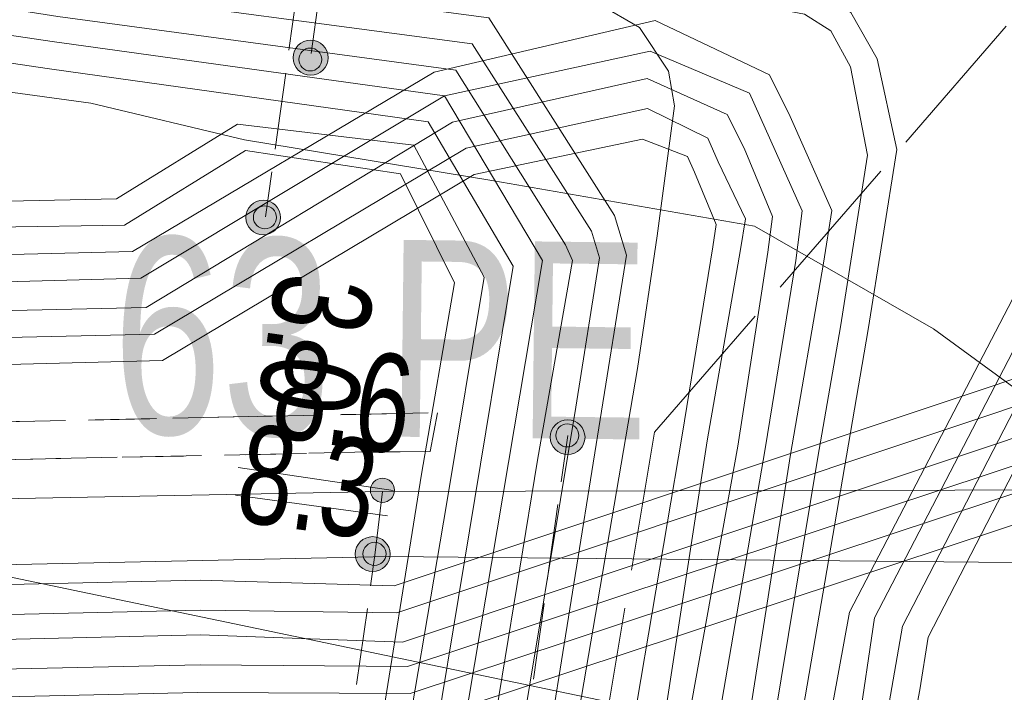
# Model space of a CAD drawing. Header units: metres. Extents: x -740 to 758, y -633 to 854.
# Tile 225 of 256: x -400.98 to -395.64, y 280.53 to 284.18. Entities that reach past the tile are written whole.
import ezdxf

# ---------------------------------------------------------------- set-up
doc = ezdxf.new("R2010")
doc.units = ezdxf.units.M
doc.header["$MEASUREMENT"] = 0
for name, pattern in [('333_125', [0.4576, 0.3328, -0.1248]), ('333_333', [0.6656, 0.3328, -0.3328]), ('416_125', [0.5408, 0.416, -0.1248]), ('832_208', [1.04, 0.832, -0.208])]:
    doc.linetypes.add(name, pattern=pattern)
for name, color, linetype in [('Strom.LOVION', 7, 'Continuous'), ('StromBemass.LOVION', 7, 'Continuous'), ('Telko.LOVION', 7, 'Continuous'), ('Wasser.LOVION', 7, 'Continuous')]:
    doc.layers.add(name, color=color, linetype=linetype)
doc.styles.add('ERSTELLTER_STIL_1', font='arial.ttf')

msp = doc.modelspace()

# ---------------------------------------------------------------- hatches: boundary and pattern name
at = {"layer": 'StromBemass.LOVION', "linetype": 'Continuous', "lineweight": 13}
for points in [[(-399.3316, 283.9139), (-399.3247, 283.9235), (-399.3189, 283.934), (-399.3146, 283.9451), (-399.3116, 283.9567), (-399.3102, 283.9686), (-399.3102, 283.9805), (-399.3118, 283.9923), (-399.3148, 284.0039), (-399.3192, 284.015), (-399.325, 284.0254), (-399.332, 284.0351), (-399.3402, 284.0437), (-399.3495, 284.0513), (-399.3596, 284.0577), (-399.3704, 284.0627), (-399.3817, 284.0664), (-399.3935, 284.0686), (-399.4054, 284.0693), (-399.4173, 284.0685), (-399.429, 284.0662), (-399.4404, 284.0625), (-399.4512, 284.0574), (-399.4612, 284.051), (-399.4704, 284.0433), (-399.4785, 284.0346), (-399.4855, 284.0249), (-399.4912, 284.0144), (-399.4956, 284.0033), (-399.4985, 283.9917), (-399.5, 283.9799), (-399.5, 283.9679), (-399.4984, 283.9561), (-399.4954, 283.9446), (-399.491, 283.9335), (-399.4852, 283.923), (-399.4782, 283.9134), (-399.4699, 283.9047), (-399.4607, 283.8971), (-399.4506, 283.8908), (-399.4398, 283.8857), (-399.4284, 283.8821), (-399.4167, 283.8799), (-399.4048, 283.8791), (-399.3929, 283.8799), (-399.3811, 283.8822), (-399.3698, 283.8859), (-399.359, 283.8911), (-399.349, 283.8975), (-399.3398, 283.9051)], [(-399.3589, 283.925), (-399.3544, 283.9313), (-399.3506, 283.9381), (-399.3478, 283.9454), (-399.3459, 283.9529), (-399.3449, 283.9606), (-399.345, 283.9684), (-399.346, 283.9762), (-399.3479, 283.9837), (-399.3508, 283.9909), (-399.3546, 283.9977), (-399.3592, 284.004), (-399.3645, 284.0097), (-399.3705, 284.0146), (-399.3771, 284.0188), (-399.3842, 284.0221), (-399.3916, 284.0244), (-399.3992, 284.0259), (-399.407, 284.0263), (-399.4148, 284.0258), (-399.4224, 284.0243), (-399.4298, 284.0219), (-399.4369, 284.0186), (-399.4434, 284.0144), (-399.4494, 284.0094), (-399.4547, 284.0037), (-399.4593, 283.9974), (-399.463, 283.9906), (-399.4659, 283.9833), (-399.4678, 283.9758), (-399.4687, 283.968), (-399.4687, 283.9602), (-399.4677, 283.9525), (-399.4657, 283.945), (-399.4628, 283.9378), (-399.4591, 283.931), (-399.4545, 283.9247), (-399.4491, 283.919), (-399.4431, 283.9141), (-399.4365, 283.9099), (-399.4295, 283.9066), (-399.422, 283.9042), (-399.4144, 283.9028), (-399.4066, 283.9023), (-399.3989, 283.9029), (-399.3912, 283.9043), (-399.3838, 283.9068), (-399.3768, 283.9101), (-399.3702, 283.9143), (-399.3642, 283.9193)], [(-399.589, 283.0481), (-399.5821, 283.0576), (-399.5765, 283.068), (-399.5722, 283.079), (-399.5693, 283.0904), (-399.5678, 283.1021), (-399.5679, 283.1139), (-399.5694, 283.1256), (-399.5723, 283.137), (-399.5767, 283.148), (-399.5824, 283.1583), (-399.5894, 283.1678), (-399.5975, 283.1764), (-399.6066, 283.1839), (-399.6166, 283.1901), (-399.6273, 283.1951), (-399.6385, 283.1987), (-399.6501, 283.2009), (-399.6619, 283.2016), (-399.6736, 283.2008), (-399.6852, 283.1986), (-399.6964, 283.1949), (-399.7071, 283.1898), (-399.717, 283.1835), (-399.7261, 283.1759), (-399.7341, 283.1673), (-399.741, 283.1578), (-399.7467, 283.1474), (-399.751, 283.1364), (-399.7539, 283.125), (-399.7553, 283.1133), (-399.7553, 283.1015), (-399.7537, 283.0898), (-399.7508, 283.0784), (-399.7464, 283.0674), (-399.7407, 283.0571), (-399.7337, 283.0476), (-399.7256, 283.039), (-399.7165, 283.0315), (-399.7065, 283.0253), (-399.6958, 283.0203), (-399.6846, 283.0167), (-399.673, 283.0145), (-399.6613, 283.0138), (-399.6495, 283.0146), (-399.6379, 283.0168), (-399.6267, 283.0205), (-399.6161, 283.0256), (-399.6061, 283.0319), (-399.5971, 283.0395)], [(-399.6042, 283.069), (-399.5996, 283.0753), (-399.5958, 283.0822), (-399.5929, 283.0895), (-399.591, 283.0971), (-399.5901, 283.1049), (-399.5901, 283.1127), (-399.5911, 283.1205), (-399.5931, 283.1281), (-399.596, 283.1354), (-399.5998, 283.1423), (-399.6044, 283.1486), (-399.6098, 283.1543), (-399.6159, 283.1593), (-399.6225, 283.1635), (-399.6296, 283.1668), (-399.6371, 283.1692), (-399.6448, 283.1706), (-399.6526, 283.1711), (-399.6604, 283.1706), (-399.6681, 283.1691), (-399.6756, 283.1666), (-399.6827, 283.1633), (-399.6893, 283.159), (-399.6953, 283.154), (-399.7007, 283.1483), (-399.7053, 283.1419), (-399.709, 283.135), (-399.7119, 283.1277), (-399.7138, 283.1201), (-399.7148, 283.1123), (-399.7147, 283.1045), (-399.7137, 283.0967), (-399.7118, 283.0891), (-399.7089, 283.0818), (-399.705, 283.075), (-399.7004, 283.0687), (-399.695, 283.0629), (-399.689, 283.058), (-399.6823, 283.0538), (-399.6752, 283.0505), (-399.6678, 283.0481), (-399.66, 283.0466), (-399.6522, 283.0462), (-399.6444, 283.0467), (-399.6367, 283.0482), (-399.6292, 283.0506), (-399.6221, 283.054), (-399.6155, 283.0582), (-399.6095, 283.0632)], [(-397.9388, 281.8569), (-397.9319, 281.8665), (-397.9262, 281.8768), (-397.9219, 281.8878), (-397.919, 281.8993), (-397.9176, 281.911), (-397.9176, 281.9228), (-397.9191, 281.9346), (-397.9221, 281.946), (-397.9265, 281.957), (-397.9322, 281.9673), (-397.9392, 281.9768), (-397.9473, 281.9854), (-397.9564, 281.9929), (-397.9664, 281.9992), (-397.9772, 282.0042), (-397.9884, 282.0078), (-398, 282.01), (-398.0118, 282.0107), (-398.0236, 282.0099), (-398.0352, 282.0077), (-398.0464, 282.004), (-398.0571, 281.9989), (-398.0671, 281.9926), (-398.0761, 281.985), (-398.0842, 281.9764), (-398.0911, 281.9668), (-398.0968, 281.9564), (-398.1011, 281.9454), (-398.104, 281.934), (-398.1054, 281.9222), (-398.1054, 281.9104), (-398.1039, 281.8987), (-398.1009, 281.8873), (-398.0965, 281.8763), (-398.0908, 281.866), (-398.0838, 281.8564), (-398.0757, 281.8478), (-398.0666, 281.8403), (-398.0566, 281.834), (-398.0459, 281.829), (-398.0346, 281.8254), (-398.023, 281.8232), (-398.0112, 281.8225), (-397.9994, 281.8233), (-397.9878, 281.8256), (-397.9766, 281.8293), (-397.9659, 281.8343), (-397.956, 281.8407), (-397.9469, 281.8482)], [(-397.9654, 281.8869), (-397.9608, 281.8932), (-397.9571, 281.9001), (-397.9542, 281.9074), (-397.9523, 281.915), (-397.9514, 281.9227), (-397.9514, 281.9305), (-397.9524, 281.9383), (-397.9544, 281.9459), (-397.9573, 281.9531), (-397.9611, 281.96), (-397.9657, 281.9663), (-397.971, 281.972), (-397.9771, 281.9769), (-397.9837, 281.9811), (-397.9908, 281.9844), (-397.9982, 281.9868), (-398.0059, 281.9882), (-398.0137, 281.9887), (-398.0215, 281.9882), (-398.0292, 281.9867), (-398.0366, 281.9842), (-398.0437, 281.9809), (-398.0503, 281.9767), (-398.0563, 281.9717), (-398.0616, 281.966), (-398.0662, 281.9596), (-398.0699, 281.9528), (-398.0728, 281.9455), (-398.0747, 281.9379), (-398.0757, 281.9301), (-398.0756, 281.9223), (-398.0746, 281.9146), (-398.0727, 281.907), (-398.0698, 281.8997), (-398.066, 281.8929), (-398.0614, 281.8866), (-398.056, 281.8809), (-398.0499, 281.8759), (-398.0433, 281.8718), (-398.0363, 281.8685), (-398.0288, 281.8661), (-398.0211, 281.8646), (-398.0133, 281.8642), (-398.0055, 281.8647), (-397.9978, 281.8662), (-397.9904, 281.8686), (-397.9834, 281.872), (-397.9768, 281.8762), (-397.9708, 281.8812)], [(-398.9647, 281.5874), (-398.9599, 281.5941), (-398.9559, 281.6013), (-398.9529, 281.6089), (-398.9509, 281.6169), (-398.9499, 281.6251), (-398.9499, 281.6333), (-398.951, 281.6415), (-398.953, 281.6494), (-398.9561, 281.6571), (-398.9601, 281.6643), (-398.9649, 281.6709), (-398.9706, 281.6769), (-398.9769, 281.6821), (-398.9839, 281.6865), (-398.9914, 281.69), (-398.9992, 281.6925), (-399.0073, 281.694), (-399.0155, 281.6945), (-399.0237, 281.694), (-399.0318, 281.6924), (-399.0396, 281.6898), (-399.047, 281.6863), (-399.054, 281.6819), (-399.0603, 281.6766), (-399.0659, 281.6706), (-399.0707, 281.6639), (-399.0747, 281.6567), (-399.0777, 281.649), (-399.0797, 281.6411), (-399.0807, 281.6329), (-399.0807, 281.6247), (-399.0796, 281.6165), (-399.0775, 281.6085), (-399.0745, 281.6009), (-399.0705, 281.5937), (-399.0656, 281.5871), (-399.06, 281.5811), (-399.0536, 281.5759), (-399.0467, 281.5715), (-399.0392, 281.568), (-399.0314, 281.5655), (-399.0233, 281.564), (-399.0151, 281.5635), (-399.0069, 281.564), (-398.9988, 281.5656), (-398.991, 281.5681), (-398.9835, 281.5717), (-398.9766, 281.5761), (-398.9703, 281.5814)], [(-398.9958, 281.223), (-398.9889, 281.2326), (-398.9832, 281.243), (-398.9788, 281.2541), (-398.9759, 281.2656), (-398.9745, 281.2774), (-398.9745, 281.2893), (-398.976, 281.3011), (-398.979, 281.3126), (-398.9834, 281.3236), (-398.9892, 281.334), (-398.9962, 281.3436), (-399.0044, 281.3522), (-399.0135, 281.3597), (-399.0236, 281.3661), (-399.0344, 281.3711), (-399.0457, 281.3747), (-399.0573, 281.3769), (-399.0692, 281.3776), (-399.0811, 281.3768), (-399.0927, 281.3746), (-399.104, 281.3709), (-399.1147, 281.3658), (-399.1248, 281.3594), (-399.1339, 281.3518), (-399.142, 281.3431), (-399.1489, 281.3335), (-399.1546, 281.323), (-399.159, 281.312), (-399.1619, 281.3005), (-399.1633, 281.2887), (-399.1633, 281.2768), (-399.1618, 281.265), (-399.1588, 281.2535), (-399.1544, 281.2425), (-399.1486, 281.2321), (-399.1416, 281.2225), (-399.1334, 281.2139), (-399.1243, 281.2063), (-399.1142, 281.2), (-399.1034, 281.195), (-399.0921, 281.1913), (-399.0805, 281.1891), (-399.0686, 281.1884), (-399.0567, 281.1892), (-399.0451, 281.1915), (-399.0338, 281.1952), (-399.0231, 281.2003), (-399.013, 281.2067), (-399.0039, 281.2143)], [(-399.0102, 281.2445), (-399.0056, 281.2509), (-399.0019, 281.2578), (-398.999, 281.2651), (-398.9971, 281.2727), (-398.9961, 281.2805), (-398.9962, 281.2884), (-398.9972, 281.2962), (-398.9991, 281.3038), (-399.0021, 281.3111), (-399.0059, 281.3179), (-399.0105, 281.3243), (-399.0159, 281.33), (-399.022, 281.335), (-399.0286, 281.3392), (-399.0357, 281.3425), (-399.0432, 281.3449), (-399.0509, 281.3463), (-399.0588, 281.3468), (-399.0666, 281.3463), (-399.0743, 281.3448), (-399.0818, 281.3423), (-399.0889, 281.339), (-399.0955, 281.3347), (-399.1015, 281.3297), (-399.1069, 281.324), (-399.1115, 281.3176), (-399.1152, 281.3107), (-399.1181, 281.3034), (-399.12, 281.2958), (-399.121, 281.288), (-399.121, 281.2801), (-399.12, 281.2723), (-399.118, 281.2647), (-399.1151, 281.2574), (-399.1113, 281.2506), (-399.1066, 281.2442), (-399.1012, 281.2385), (-399.0952, 281.2335), (-399.0885, 281.2294), (-399.0814, 281.226), (-399.0739, 281.2236), (-399.0662, 281.2222), (-399.0584, 281.2217), (-399.0505, 281.2222), (-399.0428, 281.2237), (-399.0353, 281.2262), (-399.0283, 281.2295), (-399.0216, 281.2338), (-399.0156, 281.2388)]]:
    msp.add_hatch(color=7, dxfattribs=at).paths.add_polyline_path(points)

# ---------------------------------------------------------------- linework, layer by layer
at = {"layer": 'Strom.LOVION', "color": 7, "linetype": '333_125', "lineweight": 13}
msp.add_lwpolyline([(-398.7178, 282.0497), (-398.7563, 281.839), (-399.0812, 281.8368), (-415.6867, 281.4842), (-427.739, 281.2664), (-429.1189, 281.3236), (-430.2175, 281.5265), (-442.9428, 284.7157), (-458.5698, 290.0744), (-458.5152, 290.2718), (-442.8722, 284.9), (-430.179, 281.7372), (-429.0936, 281.5182), (-427.7458, 281.4874), (-415.7067, 281.6891), (-399.1012, 282.0418)], close=True, dxfattribs=at)
at = {"layer": 'Strom.LOVION', "color": 1, "linetype": 'Continuous', "lineweight": 18}
for points in [[(-406.6619, 289.8442), (-406.286, 289.7775), (-403.9044, 287.3355), (-399.809, 286.2582), (-396.6124, 285.7579), (-394.8532, 285.1467), (-394.6339, 285.0203), (-394.5743, 284.8636), (-394.854, 284.0974), (-396.4839, 280.9676), (-396.5995, 280.3357), (-396.6277, 280.1704), (-391.4729, 271.7337), (-391.2847, 271.4713), (-390.0028, 269.3947), (-389.5529, 269.0249), (-389.092, 268.9961)], [(-402.7691, 289.1756), (-397.4683, 287.8614), (-395.8451, 287.2812), (-395.4273, 286.9378), (-394.2498, 285.3239), (-394.1001, 284.8509), (-394.4666, 283.9136), (-396.0569, 280.8321), (-396.1029, 280.5468), (-396.1414, 280.3361), (-396.1489, 280.2615), (-391.0962, 271.9626), (-390.908, 271.7002), (-389.6641, 269.7086), (-389.3748, 269.4709), (-389.0631, 269.457)], [(-402.9896, 288.7107), (-397.4954, 287.5336), (-397.2818, 287.4658), (-396.0639, 286.9494), (-395.8607, 286.8363), (-394.4358, 285.2614), (-394.3876, 285.2218), (-394.2626, 284.8498), (-394.6055, 283.9739), (-396.1958, 280.8924), (-396.2907, 280.3511), (-396.3085, 280.2311), (-391.2076, 271.8926), (-389.7726, 269.6093), (-389.4191, 269.3188), (-389.0781, 269.3078)], [(-402.7532, 288.4087), (-397.6981, 287.1887), (-396.588, 286.8686), (-396.2827, 286.6177), (-394.6218, 285.1989), (-394.4961, 285.1225), (-394.425, 284.8486), (-394.7312, 284.0503), (-396.3479, 280.9366), (-396.437, 280.3368), (-396.4681, 280.2007), (-391.3322, 271.8065), (-391.1572, 271.5281), (-389.8811, 269.5101), (-389.4794, 269.1799), (-389.077, 269.1453)], [(-421.1172, 286.9974), (-414.9983, 286.3839), (-413.2912, 286.004), (-410.016, 285.3045), (-408.4082, 285.0332), (-405.4998, 284.6082), (-400.8211, 283.913), (-398.7684, 283.626), (-398.3077, 282.8435), (-398.7809, 279.9746), (-393.2003, 270.8111), (-392.8056, 269.9482), (-391.5938, 267.983), (-390.3565, 266.9661), (-389.2268, 266.8992)], [(-389.1819, 267.3469), (-390.1784, 267.4121), (-391.2551, 268.2969), (-392.413, 270.164), (-392.7916, 271.0136), (-397.8253, 279.27), (-398.3021, 280.0657), (-397.9669, 282.0788), (-397.8393, 282.8893), (-397.8829, 283.0328), (-398.529, 284.0484), (-400.7601, 284.3475), (-405.0496, 284.9921), (-408.3341, 285.4838), (-409.9258, 285.7419), (-414.892, 286.8081)], [(-412.6896, 286.048), (-409.985, 285.4406), (-408.3772, 285.1692), (-405.4848, 284.7574), (-400.8061, 284.0622), (-398.6789, 283.7677), (-398.1481, 282.8738), (-398.5782, 280.3195), (-398.6213, 280.005), (-393.0597, 270.884), (-392.6782, 270.005), (-391.4721, 268.0984), (-390.283, 267.1211), (-389.2119, 267.0485), (-386.5209, 266.883), (-386.2838, 266.8766), (-386.3731, 265.5231), (-386.8761, 256.4594), (-387.0386, 256.4583)], [(-406.4804, 285.8719), (-398.1735, 284.6447), (-396.6667, 284.3487), (-396.4768, 284.2195), (-396.3339, 283.9675), (-396.2267, 283.4755), (-396.3825, 282.4997), (-396.7873, 280.14), (-391.5974, 271.6476), (-391.2188, 270.798), (-390.2199, 269.1962), (-389.6574, 268.7339), (-389.1219, 268.6976)], [(-410.9223, 285.8071), (-409.9407, 285.5927), (-408.349, 285.3345), (-403.6118, 284.645), (-400.7751, 284.1982), (-398.6185, 283.9066), (-398.0235, 282.9599), (-397.9857, 282.8749), (-398.1754, 281.7924), (-398.4617, 280.0354), (-397.6349, 278.6827), (-392.9322, 270.9408), (-392.5536, 270.0911), (-391.3636, 268.1977), (-390.2227, 267.26), (-389.1969, 267.1977), (-386.522, 267.0455), (-386.1357, 267.0241), (-386.172, 266.4886), (-386.7574, 255.8503), (-387.0691, 255.8642)], [(-407.9885, 285.5767), (-403.3259, 284.8946), (-400.7451, 284.4967), (-398.4394, 284.1902), (-397.7583, 283.1188), (-397.6929, 282.9036), (-398.1425, 280.0961), (-397.9136, 279.7195), (-392.667, 271.0997), (-392.2855, 270.2208), (-391.1466, 268.3962), (-390.1181, 267.551), (-389.183, 267.5094)], [(-405.5035, 285.5536), (-400.9769, 284.9026), (-398.2177, 284.4926), (-396.727, 284.2098), (-396.5853, 284.1202), (-396.4774, 283.9239), (-396.3863, 283.4451), (-396.5318, 282.5146), (-396.6548, 281.8081), (-396.9336, 280.1257), (-396.5853, 275.5047), (-395.6695, 273.9982), (-395.6638, 273.9396), (-397.2275, 273.6094), (-397.5874, 273.6629)], [(-403.7776, 285.1313), (-401.861, 284.8753), (-398.2327, 284.3434), (-398.0513, 284.302), (-397.8406, 284.2635), (-397.6214, 284.1371), (-397.4653, 283.9012), (-397.4321, 283.7123), (-397.5258, 283.0086), (-397.6328, 282.2888), (-397.999, 280.1397), (-397.2611, 278.941), (-392.5396, 271.1565), (-392.1449, 270.2936), (-391.022, 268.4823), (-390.0739, 267.7031), (-389.1813, 267.6426)], [(-405.3091, 282.8092), (-404.409, 282.8233), (-400.3696, 282.9226), (-398.7356, 283.8952), (-397.5364, 284.175), (-396.9166, 283.8809), (-396.8058, 283.6553), (-396.5787, 283.1455), (-396.6247, 282.8602), (-396.804, 281.823), (-397.0133, 280.4873), (-397.0547, 280.3059), (-396.6347, 279.6377), (-391.7381, 271.5747), (-391.3595, 270.7251), (-390.3284, 269.0969), (-389.7178, 268.595), (-389.1076, 268.5512)], [(-402.1979, 282.7291), (-400.326, 282.7791), (-398.6789, 283.7677), (-397.5646, 284.0097), (-397.0251, 283.7817), (-396.7411, 283.1444), (-396.7739, 282.8752), (-396.9401, 281.8541), (-397.1758, 280.4862), (-397.2143, 280.2756), (-396.7214, 279.4666), (-391.8656, 271.518), (-391.4841, 270.639), (-390.4662, 268.9947), (-389.762, 268.4429), (-389.1225, 268.402)], [(-405.5308, 282.5067), (-404.4097, 282.5276), (-400.2956, 282.6195), (-398.6353, 283.6242), (-397.5796, 283.8604), (-397.1468, 283.6663), (-397.055, 283.4832), (-396.9007, 283.114), (-396.926, 282.9194), (-397.0893, 281.869), (-397.3382, 280.4851), (-397.3739, 280.2452), (-396.8489, 279.4098), (-392.0062, 271.4451), (-391.6115, 270.5822), (-390.5747, 268.8955), (-389.8355, 268.2879), (-389.1375, 268.2527)], [(-405.1915, 282.3625), (-404.3954, 282.3813), (-400.252, 282.476), (-398.5624, 283.4836), (-397.5785, 283.698), (-397.2525, 283.5377), (-397.1957, 283.4103), (-397.0471, 283.0997), (-397.0752, 282.9344), (-397.2546, 281.8972), (-397.4714, 280.4869), (-397.5335, 280.2148), (-396.9735, 279.3238), (-392.1308, 271.359), (-391.7522, 270.5094), (-390.6832, 268.7962), (-389.8958, 268.1491), (-389.1525, 268.1035)], [(-405.1621, 283.1191), (-402.9785, 283.1552), (-400.4568, 283.2097), (-399.8017, 283.6136), (-398.8448, 283.5003), (-398.4644, 282.7838), (-398.6691, 281.552), (-398.9405, 279.9442), (-398.0626, 278.5227), (-393.341, 270.7382), (-392.9463, 269.8754), (-391.7023, 267.8838), (-390.4007, 266.814), (-389.2418, 266.75), (-389.2125, 266.7528)], [(-403.702, 282.2422), (-400.2084, 282.3325), (-398.5188, 283.34), (-397.6066, 283.5327), (-397.361, 283.4385), (-397.3231, 283.3535), (-397.2067, 283.0693), (-397.2245, 282.9494), (-397.3907, 281.9282), (-397.6338, 280.4858), (-397.6798, 280.2005), (-397.098, 279.2377), (-392.2582, 271.3022), (-391.8928, 270.4365), (-390.7917, 268.6969), (-389.9401, 267.9969), (-389.1674, 267.9543)], [(-403.7603, 282.9901), (-401.1215, 283.056), (-400.4132, 283.0662), (-399.7581, 283.4701), (-398.9183, 283.3453), (-398.624, 282.7534), (-398.8034, 281.7162), (-399.0512, 280.1698), (-399.1001, 279.9138), (-398.1493, 278.3517), (-393.4685, 270.6814), (-393.087, 269.8025), (-391.8269, 267.7977), (-390.4611, 266.6751), (-389.2275, 266.6036)]]:
    msp.add_lwpolyline(points, dxfattribs=at)
at = {"layer": 'Strom.LOVION', "color": 94, "linetype": 'Continuous', "lineweight": 18}
for points in [[(-384.8591, 271.1981), (-384.7563, 273.3214), (-384.9329, 274.2203), (-385.3208, 274.8622), (-386.1007, 275.584), (-387.2469, 276.1221), (-388.6955, 276.882), (-390.2445, 277.9127), (-392.4185, 279.5918), (-395.137, 281.853), (-396.0283, 282.5048), (-396.9989, 283.0601), (-398.4121, 283.3062), (-399.7638, 283.5287), (-400.5961, 283.7281), (-408.9691, 284.8749), (-421.1322, 286.8482), (-425.3237, 286.793), (-427.3317, 286.7741), (-428.8287, 286.8198), (-436.048, 287.5031), (-443.5119, 288.1181)], [(-443.1227, 284.1366), (-430.4181, 280.8567), (-429.2287, 280.6331), (-427.7449, 280.5712), (-415.7512, 280.7833), (-400.0032, 281.1408), (-398.9511, 281.1106), (-395.2018, 282.3639), (-388.0064, 282.0773), (-386.0731, 282.1037), (-384.6767, 281.5753), (-384.431, 281.4811), (-383.6154, 280.9992), (-382.594, 279.6213), (-382.106, 277.9548), (-382.4752, 271.1504)], [(-443.1669, 283.9845), (-430.433, 280.7074), (-429.2437, 280.4838), (-427.7467, 280.4381), (-415.75, 280.6209), (-400.0021, 280.9783), (-398.9368, 280.9643), (-395.1875, 282.2175), (-388.0053, 281.9148), (-386.1042, 281.9677), (-384.7077, 281.4392), (-384.4913, 281.3422), (-383.7079, 280.8867), (-382.7215, 279.5645), (-382.2656, 277.9244), (-382.6376, 271.1493)], [(-443.1951, 283.8192), (-430.4773, 280.5553), (-429.2719, 280.3185), (-427.7455, 280.2756), (-415.7357, 280.4745), (-400.0039, 280.8452), (-398.9064, 280.8047), (-395.1571, 282.0579), (-388.0071, 281.7816), (-386.1323, 281.8024), (-384.7359, 281.2739), (-384.5677, 281.2165), (-383.8135, 280.7582), (-382.8621, 279.4916), (-382.412, 277.9101), (-382.7708, 271.151)], [(-443.2422, 283.6963), (-430.4922, 280.4061), (-429.2868, 280.1693), (-427.7605, 280.1264), (-415.7668, 280.3385), (-400.0028, 280.6827), (-398.8789, 280.6744), (-395.1428, 281.9116), (-388.006, 281.6192), (-386.1473, 281.6531), (-384.6894, 281.1011), (-384.6441, 281.0908), (-383.9221, 280.6589), (-383.0028, 279.4188), (-382.5583, 277.8958), (-382.92, 271.166)], [(-443.2864, 283.5442), (-430.5525, 280.2672), (-429.3018, 280.02), (-427.7462, 279.98), (-415.7364, 280.1789), (-400.0178, 280.5335), (-398.8645, 280.528), (-395.1285, 281.7652), (-388.0049, 281.4567), (-386.1915, 281.501), (-384.7951, 280.9726), (-384.7337, 280.949), (-384.0145, 280.5464), (-383.1303, 279.362), (-382.7047, 277.8815), (-383.0693, 271.181)], [(-443.3335, 283.4214), (-430.5675, 280.1179), (-429.3168, 279.8708), (-427.7612, 279.8308), (-415.7514, 280.0296), (-400.0034, 280.3871), (-398.8342, 280.3684), (-395.0981, 281.6056), (-388.0945, 281.315), (-386.2065, 281.3518), (-384.81, 280.8233), (-384.1202, 280.4179), (-383.2709, 279.2891), (-382.8511, 277.8671), (-383.2317, 271.1799)]]:
    msp.add_lwpolyline(points, dxfattribs=at)
at = {"layer": 'Strom.LOVION', "color": 9, "linetype": '333_333', "lineweight": 18}
msp.add_lwpolyline([(-398.9095, 282.0457), (-421.7248, 281.5736), (-429.6349, 281.613), (-450.7017, 287.5925), (-450.7563, 287.3951), (-429.6602, 281.4184), (-421.7209, 281.3819), (-398.9187, 281.8379)], dxfattribs=at)
at = {"layer": 'Strom.LOVION', "color": 5, "linetype": '832_208', "lineweight": 18}
msp.add_lwpolyline([(-388.5586, 267.3192), (-388.4925, 267.3996), (-388.5068, 267.546), (-388.6543, 267.6941), (-388.8254, 267.7808), (-390.0004, 267.858), (-390.9002, 268.5976), (-392.0203, 270.3797), (-392.3989, 271.2294), (-393.8614, 273.643), (-396.5519, 278.035), (-397.8394, 280.1701), (-397.5399, 281.9432), (-395.4286, 284.3811), (-395.1488, 285.1473), (-395.2204, 285.8792), (-395.4861, 286.1784), (-395.7971, 286.4879), (-396.1478, 286.7491), (-396.557, 287.0047), (-396.7573, 287.0885)], dxfattribs=at)
at = {"layer": 'Strom.LOVION', "color": 194, "linetype": 'Continuous', "lineweight": 18}
for points in [[(-442.9871, 284.5636), (-430.2486, 281.3905), (-429.1339, 281.1743), (-427.7539, 281.1171), (-415.5656, 281.3039), (-399.0158, 281.6215), (-389.708, 281.6449), (-379.9841, 279.2263), (-374.9395, 277.2072), (-372.4362, 274.8806), (-370.1145, 271.8417), (-369.8873, 271.3319)], [(-443.0623, 284.2755), (-430.3577, 280.9956), (-429.227, 280.7662), (-427.7592, 280.7176), (-415.6455, 280.9119), (-398.9815, 281.2702), (-389.7661, 281.1811), (-380.1018, 278.9192), (-375.1525, 276.8169), (-373.0303, 274.9112), (-370.5565, 271.828), (-370.1647, 270.9944)]]:
    msp.add_lwpolyline(points, dxfattribs=at)
at = {"layer": 'StromBemass.LOVION', "color": 7, "linetype": '416_125', "lineweight": 13}
for points in [[(-399.2402, 286.033), (-399.6491, 283.1113)], [(-399.1203, 286.0152), (-399.4072, 283.9625)], [(-399.2764, 272.951), (-398.2728, 280.0686), (-398.0112, 281.9267)], [(-400.2201, 273.0804), (-399.0561, 281.2777), (-399.0158, 281.6215)]]:
    msp.add_lwpolyline(points, dxfattribs=at)
at = {"layer": 'StromBemass.LOVION', "color": 7, "linetype": 'Continuous', "lineweight": 13}
for points in [[(-399.797, 281.7521), (-398.9572, 281.6273)], [(-399.812, 281.6028), (-398.9883, 281.4912)]]:
    msp.add_lwpolyline(points, dxfattribs=at)
for centre, radius in [((-399.4051, 283.9742), 0.0951), ((-399.4068, 283.9643), 0.062), ((-399.6616, 283.1077), 0.0939), ((-399.6524, 283.1086), 0.0625), ((-398.0115, 281.9166), 0.0941), ((-398.0135, 281.9264), 0.0623), ((-399.0153, 281.629), 0.0655), ((-399.0689, 281.283), 0.0946), ((-399.0586, 281.2843), 0.0625)]:
    msp.add_circle(centre, radius, dxfattribs=at)
at = {"layer": 'Telko.LOVION', "color": 1, "linetype": 'Continuous', "lineweight": 18}
msp.add_lwpolyline([(-580.2342, 342.9509), (-571.7256, 342.2311), (-560.7708, 340.5239), (-554.1964, 338.7283), (-553.6826, 338.7638), (-543.5594, 335.5861), (-537.0409, 333.0019), (-523.7154, 326.5463), (-517.3787, 322.496), (-512.1655, 317.996), (-507.4712, 313.061), (-503.796, 309.9327), (-492.887, 308.694), (-476.388, 314.5188), (-459.2385, 294.7971), (-429.679, 286.1455), (-427.4695, 286.6719), (-388.0057, 278.442), (-382.3396, 271.5774), (-382.2163, 271.0722)], dxfattribs=at)

# ---------------------------------------------------------------- texts
at = {"layer": 'StromBemass.LOVION', "color": 7, "linetype": 'Continuous', "lineweight": 13, "attachment_point": 7, "style": 'ERSTELLTER_STIL_1'}
for s, insert, char_height, rotation in [('{\\A1;\\W0.71558x;3.0}', (-399.5941, 282.825), 0.533545, 261.8932), ('{\\A1;\\W0.71558x;8.6}', (-399.6332, 281.9155), 0.533546, 352.0196), ('{\\A1;\\W0.71558x;8.3}', (-399.8248, 281.4586), 0.533547, 352.0189)]:
    msp.add_mtext(s, dxfattribs=dict(at, insert=insert, char_height=char_height, rotation=rotation))
at = {"layer": 'Wasser.LOVION', "color": 150, "linetype": 'Continuous', "lineweight": 18, "insert": (-400.4831, 281.9222), "char_height": 1.067091, "attachment_point": 7, "rotation": 359.3403, "style": 'ERSTELLTER_STIL_1'}
msp.add_mtext('{\\A1;\\W0.71558x;63 PE}', dxfattribs=at)

doc.saveas('drawing.dxf')
